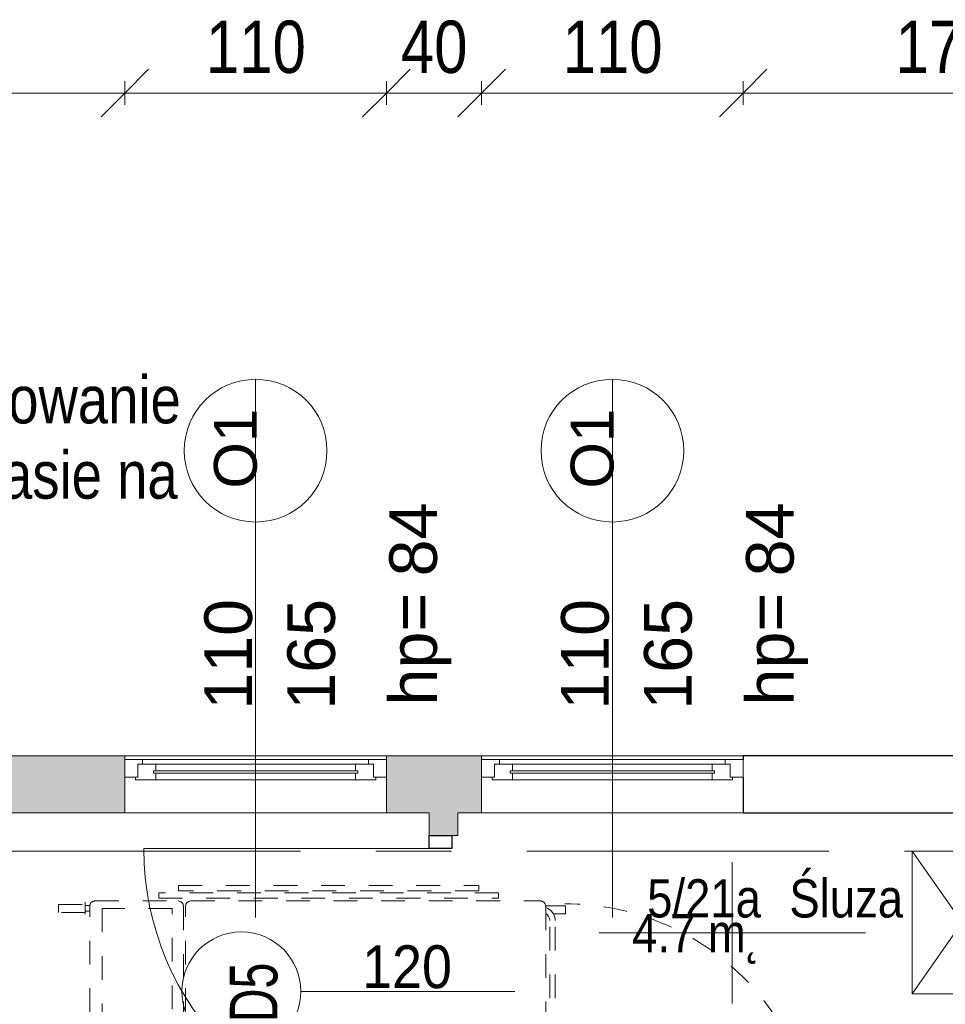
# Model space of a CAD drawing. Header units: centimetres. Extents: x -1631 to 1829, y -257 to 3158.
# Tile 114 of 128: x 113 to 502, y 2744 to 3158. Entities that reach past the tile are written whole.
import ezdxf

# ---------------------------------------------------------------- set-up
doc = ezdxf.new("R2010")
doc.units = ezdxf.units.CM
doc.linetypes.add('Kreska', pattern=[20, 10, -10])
doc.linetypes.add('Oś', pattern=[222.25, 127, -31.75, 31.75, -31.75])
for name, color, linetype, lineweight in [('A-ANNO-DIMS', 211, 'Continuous', 13), ('A-ANNO-DIMS-100', 211, 'Continuous', 13), ('A-ANNO-NOTE', 131, 'Continuous', 9), ('A-AREA-IDEN', 2, 'Continuous', 13), ('A-DETL-GENF', 92, 'Continuous', 9), ('A-DETL-MEDM', 33, 'Continuous', 13), ('A-DOOR', 31, 'Continuous', 13), ('A-GENM-HDLN', 13, 'Kreska', 9), ('A-GLAZ', 151, 'Continuous', 13), ('A-GLAZ-IDEN', 152, 'Continuous', 13), ('A-WALL', 113, 'Continuous', 13), ('A-WALL-PATT', 111, 'Continuous', 13), ('G-ANNO-TEXT', 231, 'Continuous', 13), ('Q-SPCQ', 91, 'Continuous', 9), ('Q-SPCQ-HDLN', 91, 'Kreska', 9), ('S-GRID', 1, 'Continuous', 13)]:
    doc.layers.add(name, color=color, linetype=linetype, lineweight=lineweight)
doc.styles.add('Arial', font='arial.ttf', dxfattribs={"width": 0.9, "height": 18})
doc.styles.add('Arial Narrow_1', font='ARIALN.TTF', dxfattribs={"height": 22})
doc.styles.add('Arial Narrow_3', font='ARIALN.TTF', dxfattribs={"height": 20})
doc.styles.add('Arial_1', font='arial.ttf', dxfattribs={"width": 0.7, "height": 20})
doc.styles.add('Arial_10', font='arial.ttf', dxfattribs={"height": 20})
doc.styles.add('Arial_11', font='arial.ttf', dxfattribs={"width": 0.85, "height": 23})
doc.styles.add('Arial_13', font='arial.ttf', dxfattribs={"height": 0.2})
doc.styles.add('Arial_8', font='arial.ttf', dxfattribs={"height": 18})
doc.dimstyles.new('Diagonal_1_100__0_1_', dxfattribs={"dimscale": 30.48, "dimtxt": 22.515481, "dimasz": 0.656168, "dimexe": 0.164042, "dimexo": 0.0625, "dimgap": 0.065617, "dimtad": 1, "dimdec": 1, "dimrnd": 0.1, "dimdsep": 46, "dimtxsty": 'Arial Narrow_1', "dimblk1": 'OBLIQUE', "dimblk2": 'OBLIQUE', "dimsah": 1, "dimcen": 0.09, "dimazin": 0, "dimtfac": 1, "dimtdec": 4, "dimtix": 1, "dimtmove": 0, "dimatfit": 3, "dimfxl": 0.164042, "dimfxlon": 1, "dimtvp": 1, "dimtolj": 1, "dimtzin": 0, "dimarcsym": 2})

# ---------------------------------------------------------------- blocks, each defined once
blk = doc.blocks.new('Szafa - 42 cm-2361941-5_piętro III __10_50 m_ - stan projektowany')
at = {"layer": 'Q-SPCQ'}
for p, q in [((42.5, 48), (-17.5, 6)), ((-17.5, 48), (42.5, 6)), ((-17.5, 6), (-17.5, 48)), ((-17.5, 48), (42.5, 48)), ((42.5, 48), (42.5, 6))]:
    blk.add_line(p, q, dxfattribs=at)
blk = doc.blocks.new('DRZWI 1S - automatyczna etykieta - Drzwi 120-2381491-5_piętro III __10_50 m_ - stan projektowany')
at = {"layer": 'A-DETL-GENF'}
for p, q in [((-65.5, 6), (-65.5, -3.5)), ((-60, 6), (-65.5, 6)), ((-60, -3.5), (-60, 6)), ((65.5, 6), (60, 6)), ((60, 6), (60, -3.5)), ((65.5, -3.5), (65.5, 6)), ((-65.5, -3.5), (-60, -3.5)), ((60, -3.5), (65.5, -3.5))]:
    blk.add_line(p, q, dxfattribs=at)
at = {"layer": 'A-DETL-MEDM', "lineweight": 25}
for p, q in [((-60, 6), (-65.5, 6)), ((-65.5, 6), (-65.5, -3.5)), ((-60, -3.5), (-60, 6)), ((60, -3.5), (60, 6)), ((60, 6), (65.5, 6)), ((65.5, 6), (65.5, -3.5)), ((-65.5, -3.5), (-60, -3.5)), ((65.5, -3.5), (60, -3.5))]:
    blk.add_line(p, q, dxfattribs=at)
at = {"layer": 'A-DOOR'}
blk.add_line((60, 6), (60, 126), dxfattribs=at)
blk.add_arc((60, 6), 120, 90, 180, dxfattribs=at)
blk = doc.blocks.new('Łóżko transportowe - łóżko PRAWY SKRĘT-2406520-5_piętro III __10_50 m_ - stan projektowany')
at = {"layer": 'A-GENM-HDLN'}
for p, q in [((-211, -72.67), (-207.66, -72.67)), ((-211, -81.04), (-211, -72.67)), ((-207.66, -72.67), (-207.66, -77.83)), ((-149.44, -72.67), (-149.44, -77.72)), ((-146.11, -72.67), (-149.44, -72.67)), ((-146.11, -81.04), (-146.11, -72.67)), ((-152.16, -77.04), (-204.76, -77.04)), ((-210.71, -81.04), (-146.11, -81.04)), ((-152.16, -79.34), (-204.76, -79.34)), ((-213.01, -230.22), (-213.01, -83.34)), ((-144.01, -83.34), (-144.01, -230.22)), ((-214.13, -100.83), (-216.43, -100.83)), ((-216.43, -100.83), (-216.43, -243.73)), ((-214.13, -243.73), (-214.13, -100.83)), ((-142.2, -101.09), (-139.9, -101.09)), ((-142.2, -243.73), (-142.2, -101.09)), ((-139.9, -101.09), (-139.9, -243.73)), ((-219.53, -109.11), (-217.23, -109.11)), ((-219.53, -235.46), (-219.53, -109.11)), ((-217.23, -109.11), (-217.23, -235.46)), ((-138.89, -109.11), (-138.89, -235.46)), ((-136.59, -109.11), (-138.89, -109.11)), ((-136.59, -235.46), (-136.59, -109.11)), ((-217.23, -235.46), (-219.53, -235.46)), ((-213.01, -270.47), (-213.01, -235.61)), ((-146.31, -232.52), (-210.71, -232.52)), ((-210.71, -233.31), (-146.31, -233.31)), ((-144.01, -235.61), (-144.01, -270.47)), ((-138.89, -235.46), (-136.59, -235.46)), ((-147.5, -238.03), (-209.87, -238.03)), ((-209.87, -238.03), (-209.87, -267.5)), ((-147.5, -267.5), (-147.5, -238.03)), ((-216.43, -243.73), (-214.13, -243.73)), ((-139.9, -243.73), (-142.2, -243.73)), ((-209.87, -267.5), (-147.5, -267.5)), ((-146.31, -272.77), (-210.71, -272.77)), ((-148.67, -274.65), (-148.67, -272.75)), ((-146.35, -274.65), (-146.35, -272.75)), ((-211.54, -285.9), (-211.54, -274.65)), ((-208.23, -274.65), (-208.23, -285.9)), ((-150.17, -274.65), (-145.11, -274.65)), ((-149.14, -285.9), (-149.14, -274.65)), ((-145.83, -274.65), (-145.83, -285.9)), ((-208.23, -285.9), (-211.54, -285.9)), ((-145.83, -285.9), (-149.14, -285.9))]:
    blk.add_line(p, q, dxfattribs=at)
for centre, radius, start, end in [((-152.16, -82.79), 5.75, 17.7326, 90), ((-210.71, -83.34), 2.3, 90, 180), ((-152.16, -82.79), 3.45, 30.5058, 90), ((-146.31, -83.34), 2.3, 0, 90), ((-146.31, -230.22), 2.3, 270, 0), ((-146.31, -235.61), 2.3, 0, 90), ((-210.71, -270.47), 2.3, 180, 270), ((-146.31, -270.47), 2.3, 270, 0)]:
    blk.add_arc(centre, radius, start, end, dxfattribs=at)
at = {"layer": 'Q-SPCQ'}
for p, q in [((-63.94, 37.92), (-63.94, 35.62)), ((78.96, 37.92), (-63.94, 37.92)), ((-55.67, 38.72), (-55.67, 41.02)), ((-55.67, 41.02), (70.69, 41.02)), ((70.69, 38.72), (-55.67, 38.72)), ((70.69, 41.02), (70.69, 38.72)), ((78.96, 35.62), (78.96, 37.92)), ((-94.86, 34.06), (-94.86, 29)), ((-90.67, 34.5), (-55.81, 34.5)), ((-63.94, 35.62), (78.96, 35.62)), ((-50.42, 34.5), (96.46, 34.5)), ((-23.49, 33.12), (-21.22, 5.81)), ((-106.11, 29.72), (-106.11, 33.03)), ((-106.11, 33.03), (-94.86, 33.03)), ((-94.86, 29.72), (-106.11, 29.72)), ((-94.86, 32.56), (-92.95, 32.56)), ((-94.86, 30.24), (-92.95, 30.24)), ((-92.97, -32.2), (-92.97, 32.2)), ((-87.7, 31.37), (-87.7, -31)), ((-58.24, 31.37), (-87.7, 31.37)), ((-58.24, 12.56), (-58.24, 31.37)), ((-53.51, 32.2), (-53.51, 14.3)), ((-52.72, 15.13), (-52.72, 32.2)), ((-43.95, 26.18), (-41.4, 29.24)), ((-41.4, 29.24), (-37.87, 30.32)), ((-37.87, 30.32), (-32.38, 29.92)), ((-32.38, 29.92), (-23.14, 28.89)), ((98.76, 32.49), (107.12, 32.49)), ((98.76, 32.2), (98.76, -32.4)), ((107.12, 29.16), (101.97, 29.16)), ((107.12, 32.49), (107.12, 29.16)), ((-45.79, 21.48), (-43.95, 26.18)), ((100.45, -26.34), (100.45, 26.25)), ((102.75, -26.34), (102.75, 26.25)), ((114.56, 25.24), (114.03, 24.44)), ((115.35, 26.3), (114.56, 25.24)), ((115.88, 27.09), (115.35, 26.3)), ((117.47, 28.15), (115.88, 27.09)), ((118.27, 28.69), (117.47, 28.15)), ((120.12, 28.95), (118.27, 28.69)), ((121.45, 28.95), (120.12, 28.95)), ((123.04, 28.95), (121.45, 28.95)), ((124.84, 28.69), (123.04, 28.95)), ((-52.06, 15.82), (-45.79, 21.48)), ((114.03, 24.44), (114.03, 23.91)), ((114.03, 23.91), (114.08, 23.1)), ((114.08, 23.1), (114.32, 22.25)), ((114.32, 22.25), (114.71, 21.57)), ((114.71, 21.57), (114.98, 21.19)), ((114.98, 21.19), (115.23, 20.92)), ((115.23, 20.92), (115.48, 20.74)), ((123.91, 21.37), (124.1, 21)), ((-79.79, 17.34), (-71, 17.03)), ((-75.29, 17.28), (-78.02, 15.16)), ((-71, 17.03), (-65.71, 15.12)), ((-30.17, 17.16), (-29.39, 13.18)), ((147.83, 18.1), (147.96, 17.02)), ((147.96, 17.02), (148.22, 15.7)), ((-85.46, 8.14), (-83.75, 12.89)), ((-83.75, 12.89), (-81.46, 16.46)), ((-78.02, 15.16), (-79.32, 12.25)), ((-65.71, 15.12), (-60.22, 12.25)), ((-55.38, 12.34), (-52.06, 15.82)), ((-29.39, 13.18), (-27.6, 10.36)), ((148.22, 15.7), (148.49, 14.64)), ((148.49, 14.64), (149.02, 12.25)), ((-79.32, 12.25), (-79.3, 7.78)), ((-70.43, 12.29), (-71.36, 9.94)), ((-60.22, 12.25), (-57.47, 9.74)), ((-59.96, 11.91), (-56.86, 11.75)), ((-57.47, 9.74), (-56.99, 4.53)), ((-27.6, 10.36), (-27.43, 6.67)), ((149.02, 12.25), (149.28, 10.66)), ((149.28, 10.66), (149.55, 8.54)), ((149.55, 8.54), (149.55, 6.42)), ((-85.11, 2.29), (-85.46, 8.14)), ((-80.57, 2.56), (-79.46, 6.57)), ((-63.14, 3.31), (-62.45, 4.98)), ((-62.45, 4.98), (-62.68, 6.92)), ((-57.02, 4.3), (-58.79, -0.56)), ((-27.43, 6.67), (-29.38, 3.26)), ((149.55, 6.42), (149.81, 4.3)), ((149.81, 4.3), (149.81, 2.44)), ((-83.81, -1.05), (-85.11, 2.29)), ((-80.05, -0.59), (-80.57, 2.56)), ((-71.99, 0.23), (-72.29, 2.75)), ((-21.88, 0.92), (-27.74, -15.16)), ((149.81, 2.44), (149.81, 0.85)), ((149.81, 0.85), (149.81, -1.27)), ((-73.74, -4.18), (-82.45, -2.21)), ((-77.94, -3.33), (-80.05, -0.59)), ((-68.13, -3.67), (-73.74, -4.18)), ((-62.1, -2.29), (-68.13, -3.67)), ((-58.79, -0.56), (-62.1, -2.29)), ((-61.75, -2.03), (-58.71, -2.66)), ((-58.24, -31), (-58.24, -3.82)), ((-57.43, -3.6), (-55.11, -7.81)), ((-28.96, -5.2), (-29.98, -1.41)), ((149.81, -1.27), (149.81, -3.39)), ((-55.11, -7.81), (-50.47, -14.88)), ((-30.06, -8.73), (-28.96, -5.2)), ((102.27, -8.97), (97.21, -8.16)), ((104.13, -7.98), (104.02, -8.17)), ((111.94, -13.19), (104.98, -7.83)), ((-53.51, -10.24), (-53.51, -32.2)), ((-52.72, -32.2), (-52.72, -11.45)), ((-34.27, -14.65), (-32.51, -11)), ((-32.51, -11), (-30.06, -8.73)), ((96.55, -8.81), (97.4, -14.24)), ((-50.47, -14.88), (-49.89, -19.88)), ((98.63, -15.63), (108.86, -18.54)), ((149.28, -16.38), (149.02, -17.7)), ((-49.89, -19.88), (-48.19, -23.49)), ((-28.42, -18.63), (-29.07, -34.66)), ((148.49, -20.09), (147.92, -21.46)), ((148.75, -18.76), (148.49, -20.09)), ((149.02, -17.7), (148.75, -18.76)), ((-48.19, -23.49), (-45.06, -25.43)), ((146.1, -24.33), (145.31, -25.13)), ((147.16, -22.74), (146.1, -24.33)), ((147.92, -21.46), (147.08, -22.85)), ((-94.86, -28.33), (-94.86, -33.39)), ((-45.06, -25.43), (-39.64, -26.44)), ((-39.64, -26.44), (-28.8, -28.02)), ((127.81, -27.51), (125.69, -27.25)), ((129.93, -27.78), (127.81, -27.51)), ((131.79, -27.78), (129.93, -27.78)), ((132.4, -27.81), (131.79, -27.78)), ((137.62, -27.78), (135.76, -28.04)), ((139.47, -27.51), (137.62, -27.78)), ((141.59, -26.98), (139.47, -27.51)), ((142.92, -26.45), (141.59, -26.98)), ((144.25, -25.92), (142.92, -26.45)), ((145.31, -25.13), (144.25, -25.92)), ((-106.11, -32.67), (-106.11, -29.36)), ((-106.11, -29.36), (-94.86, -29.36)), ((-94.86, -32.67), (-106.11, -32.67)), ((-94.86, -29.83), (-92.95, -29.83)), ((-94.86, -32.16), (-92.95, -32.16)), ((-87.7, -31), (-58.24, -31)), ((98.76, -32.4), (107.12, -32.4)), ((107.12, -29.06), (102.07, -29.06)), ((107.12, -32.4), (107.12, -29.06)), ((-55.81, -34.5), (-90.67, -34.5)), ((-63.94, -38.61), (-63.94, -36.31)), ((-63.94, -36.31), (78.7, -36.31)), ((96.46, -34.5), (-50.42, -34.5)), ((78.7, -36.31), (78.7, -38.61)), ((78.7, -38.61), (-63.94, -38.61)), ((-55.67, -39.61), (-55.67, -41.91)), ((70.69, -39.61), (-55.67, -39.61)), ((70.69, -41.91), (70.69, -39.61)), ((-55.67, -41.91), (70.69, -41.91)), ((-211.07, -274.65), (-211.07, -272.74)), ((-208.75, -274.65), (-208.75, -272.75)), ((-212.57, -274.65), (-207.51, -274.65))]:
    blk.add_line(p, q, dxfattribs=at)
for centre, radius, start, end in [((-90.67, 32.2), 2.3, 90, 180), ((-55.81, 32.2), 2.3, 360, 90), ((-50.42, 32.2), 2.3, 90, 180), ((96.46, 32.2), 2.3, 360, 90), ((97, 26.25), 5.75, 360, 72.2674), ((97, 26.25), 3.45, 360, 59.4942), ((114.45, 26.3), 10.67, 332.4303, 17.0256), ((135.37, -72.1), 102.08, 84.1616, 96.0296), ((155.31, -5.05), 35.87, 106.259, 128.4942), ((147.02, 24.57), 5.12, 53.3457, 110.0357), ((147.85, 25.78), 3.66, 334.0102, 52.4708), ((118.49, 37.03), 16.57, 259.523, 289.0823), ((127.32, 11.76), 9.78, 68.046, 109.2287), ((137.61, 13.35), 10, 86.6496, 169.8675), ((136.81, -0.41), 23.79, 75.7422, 86.6496), ((142.07, 16.76), 5.92, 13.0754, 84.1902), ((163.14, 13.71), 15.93, 138.9112, 164.0086), ((-79.85, 15.43), 1.91, 88.013, 147.341), ((153.18, 10.57), 25.82, 169.8675, 185.4386), ((-56.76, 13.66), 1.91, 267.0558, 316.4033), ((133.26, -12.2), 20.9, 95.7555, 107.4934), ((133.4, -5.54), 14.31, 49.021, 98.976), ((-32.69, 4.86), 11.5, 339.9773, 4.7513), ((131.67, -10.77), 19.09, 104.2457, 129.8189), ((137.97, -0.27), 7.34, 8.3566, 49.021), ((123.87, -1.49), 6.97, 129.3765, 229.136), ((137.33, 0.4), 7.91, 309.1031, 2.8416), ((-82.03, -0.35), 1.91, 201.3338, 257.3013), ((-59.1, -4.53), 1.91, 28.911, 78.2584), ((79.86, -7.33), 70.06, 352.5069, 3.2247), ((97.11, -8.72), 0.576, 80.8461, 188.9292), ((102.55, -7.27), 1.73, 260.8461, 328.5399), ((104.62, -8.28), 0.576, 52.4244, 148.5399), ((129.04, 4.7), 15.03, 229.6853, 259.0191), ((129.04, 12.28), 22.38, 279.3994, 306.3925), ((128, 26.42), 36.52, 267.1297, 277.2298), ((34.66, -39.09), 97.15, 9.5267, 17.2664), ((-16.93, -19.09), 11.5, 159.9773, 177.6993), ((99.11, -13.97), 1.73, 188.9292, 254.1509), ((61.3, 12.26), 56.78, 325.6186, 334.1985), ((127.86, 18.05), 34.19, 243.1615, 271.9722), ((139.83, 31.24), 60.07, 238.1847, 249.7735), ((136.25, -23.47), 5.8, 175.4525, 229.6854), ((97, -26.34), 3.45, 300.5058, 360), ((97, -26.34), 5.75, 287.7326, 360), ((133.88, 9.76), 37.9, 246.9882, 257.5224), ((134.62, -17.47), 10.63, 258.4769, 276.1668), ((-90.67, -32.2), 2.3, 180, 270), ((-55.81, -32.2), 2.3, 270, 0), ((-50.42, -32.2), 2.3, 180, 270), ((96.46, -32.2), 2.3, 270, 0), ((-204.76, -82.79), 5.75, 90, 162.2674), ((-204.76, -82.79), 3.45, 90, 149.4942), ((-210.71, -230.22), 2.3, 180, 270), ((-210.71, -235.61), 2.3, 90, 180)]:
    blk.add_arc(centre, radius, start, end, dxfattribs=at)
at = {"layer": 'Q-SPCQ-HDLN'}
for centre, radius, end in [((-106.11, -72.67), 105.71, 180.198), ((-106.11, -72.67), 40, 180), ((-28.77, -150.01), 105.71, 180.198)]:
    blk.add_arc(centre, radius, 90, end, dxfattribs=at)
blk = doc.blocks.new('Okno - automatyczna etykieta - 110x165 _projektowane_-2619627-5_piętro III __10_50 m_ - stan projektowany')
at = {"layer": 'A-GLAZ'}
for p, q in [((-55, -3), (-49.5, -3)), ((-55, -10.5), (-55, -3)), ((-50.5, -2), (-42, -2)), ((-50.5, -3), (-50.5, -2)), ((-49.5, -3), (-50.5, -3)), ((-49.5, -8.5), (-49.5, -3)), ((-49.5, -3), (-49.5, -8.5)), ((-42, -2), (-42, -4.75)), ((42, -2), (-42, -2)), ((42, -2), (50.5, -2)), ((42, -4.75), (42, -2)), ((49.5, -3), (49.5, -8.5)), ((50.5, -3), (49.5, -3)), ((49.5, -3), (55, -3)), ((49.5, -8.5), (49.5, -3)), ((50.5, -2), (50.5, -3)), ((55, -3), (55, -10.5)), ((-43, -5.75), (-43, -4.75)), ((-43, -4.75), (43, -4.75)), ((-43, -4.75), (-43, -5.75)), ((-42, -4.75), (-43, -4.75)), ((43, -5.75), (-43, -5.75)), ((-43, -5.75), (-42, -5.75)), ((-42, -5.75), (-42, -8.5)), ((43, -4.75), (42, -4.75)), ((42, -5.75), (43, -5.75)), ((42, -8.5), (42, -5.75)), ((43, -4.75), (43, -5.75)), ((43, -5.75), (43, -4.75)), ((-47.5, -10.5), (-55, -10.5)), ((-55, -10.5), (55, -10.5)), ((-42, -8.5), (-49.5, -8.5)), ((-49.5, -8.5), (-47.5, -8.5)), ((-47.5, -8.5), (-47.5, -10.5)), ((47.5, -10.5), (-47.5, -10.5)), ((42, -8.5), (-42, -8.5)), ((49.5, -8.5), (42, -8.5)), ((47.5, -8.5), (49.5, -8.5)), ((47.5, -10.5), (47.5, -8.5)), ((55, -10.5), (47.5, -10.5))]:
    blk.add_line(p, q, dxfattribs=at)
blk = doc.blocks.new('METKA_POMIESZCZENIA2 - Rozbudowana krótka - bez ramki-2403173-5_piętro III __10_50 m_ - stan projektowany')
at = {"layer": 'A-AREA-IDEN'}
for p, q in [((0, 0.425), (0, 0)), ((0.0976, 0), (-0.8, 0)), ((-0.8, 0), (0.8, 0)), ((0, 0), (0, -0.425))]:
    blk.add_line(p, q, dxfattribs=at)
blk = doc.blocks.new('DIMBLOCK211-5_piętro III __10_50 m_ - stan projektowany')
at = {"layer": 'A-ANNO-DIMS-100', "transparency": 16777216}
for p, q in [((-12.62, 3127.02), (-2.62, 3137.02)), ((157.38, 3127.02), (167.38, 3137.02)), ((-12.62, 3122.02), (-12.62, 3132.02)), ((157.38, 3122.02), (157.38, 3132.02)), ((-12.62, 3127.02), (-22.62, 3117.02)), ((-12.62, 3127.02), (157.38, 3127.02)), ((-12.62, 3127.02), (-12.62, 3122.02)), ((157.38, 3127.02), (147.38, 3117.02)), ((157.38, 3127.02), (157.38, 3122.02))]:
    blk.add_line(p, q, dxfattribs=at)
at = {"layer": 'A-ANNO-DIMS-100', "color": 0, "transparency": 16777216, "insert": (51.47, 3157.45), "char_height": 22, "width": 50.1774, "attachment_point": 1, "line_spacing_factor": 0.974696, "style": 'Arial Narrow_1'}
blk.add_mtext('170', dxfattribs=at)
blk = doc.blocks.new('_Oblique')
at = {"color": 0, "linetype": 'ByBlock', "lineweight": -2}
blk.add_line((-0.5, -0.5), (0.5, 0.5), dxfattribs=at)
blk = doc.blocks.new('DIMBLOCK212-5_piętro III __10_50 m_ - stan projektowany')
at = {"layer": 'A-ANNO-DIMS-100', "transparency": 16777216}
for p, q in [((157.38, 3127.02), (167.38, 3137.02)), ((267.38, 3127.02), (277.38, 3137.02)), ((157.38, 3122.02), (157.38, 3132.02)), ((267.38, 3122.02), (267.38, 3132.02)), ((157.38, 3127.02), (147.38, 3117.02)), ((157.38, 3127.02), (267.38, 3127.02)), ((157.38, 3127.02), (157.38, 3122.02)), ((267.38, 3127.02), (257.38, 3117.02)), ((267.38, 3127.02), (267.38, 3122.02))]:
    blk.add_line(p, q, dxfattribs=at)
at = {"layer": 'A-ANNO-DIMS-100', "color": 0, "transparency": 16777216, "insert": (191.47, 3157.45), "char_height": 22, "width": 50.1774, "attachment_point": 1, "line_spacing_factor": 0.974696, "style": 'Arial Narrow_1'}
blk.add_mtext('110', dxfattribs=at)
blk = doc.blocks.new('DIMBLOCK213-5_piętro III __10_50 m_ - stan projektowany')
at = {"layer": 'A-ANNO-DIMS-100', "transparency": 16777216}
for p, q in [((267.38, 3127.02), (277.38, 3137.02)), ((307.38, 3127.02), (317.38, 3137.02)), ((267.38, 3122.02), (267.38, 3132.02)), ((307.38, 3122.02), (307.38, 3132.02)), ((267.38, 3127.02), (257.38, 3117.02)), ((267.38, 3127.02), (307.38, 3127.02)), ((267.38, 3127.02), (267.38, 3122.02)), ((307.38, 3127.02), (297.38, 3117.02)), ((307.38, 3127.02), (307.38, 3122.02))]:
    blk.add_line(p, q, dxfattribs=at)
at = {"layer": 'A-ANNO-DIMS-100', "color": 0, "transparency": 16777216, "insert": (273.44, 3157.45), "char_height": 22, "width": 33.4516, "attachment_point": 1, "line_spacing_factor": 0.974696, "style": 'Arial Narrow_1'}
blk.add_mtext('40', dxfattribs=at)
blk = doc.blocks.new('DIMBLOCK214-5_piętro III __10_50 m_ - stan projektowany')
at = {"layer": 'A-ANNO-DIMS-100', "transparency": 16777216}
for p, q in [((307.38, 3127.02), (317.38, 3137.02)), ((417.38, 3127.02), (427.38, 3137.02)), ((307.38, 3122.02), (307.38, 3132.02)), ((417.38, 3122.02), (417.38, 3132.02)), ((307.38, 3127.02), (297.38, 3117.02)), ((307.38, 3127.02), (417.38, 3127.02)), ((307.38, 3127.02), (307.38, 3122.02)), ((417.38, 3127.02), (407.38, 3117.02)), ((417.38, 3127.02), (417.38, 3122.02))]:
    blk.add_line(p, q, dxfattribs=at)
at = {"layer": 'A-ANNO-DIMS-100', "color": 0, "transparency": 16777216, "insert": (341.47, 3157.45), "char_height": 22, "width": 50.1774, "attachment_point": 1, "line_spacing_factor": 0.974696, "style": 'Arial Narrow_1'}
blk.add_mtext('110', dxfattribs=at)
blk = doc.blocks.new('DIMBLOCK215-5_piętro III __10_50 m_ - stan projektowany')
at = {"layer": 'A-ANNO-DIMS-100', "transparency": 16777216}
for p, q in [((417.38, 3127.02), (427.38, 3137.02)), ((587.38, 3127.02), (597.38, 3137.02)), ((417.38, 3122.02), (417.38, 3132.02)), ((587.38, 3122.02), (587.38, 3132.02)), ((417.38, 3127.02), (407.38, 3117.02)), ((417.38, 3127.02), (587.38, 3127.02)), ((417.38, 3127.02), (417.38, 3122.02)), ((587.38, 3127.02), (577.38, 3117.02)), ((587.38, 3127.02), (587.38, 3122.02))]:
    blk.add_line(p, q, dxfattribs=at)
at = {"layer": 'A-ANNO-DIMS-100', "color": 0, "transparency": 16777216, "insert": (481.47, 3157.45), "char_height": 22, "width": 50.1774, "attachment_point": 1, "line_spacing_factor": 0.974696, "style": 'Arial Narrow_1'}
blk.add_mtext('170', dxfattribs=at)
blk = doc.blocks.new('Okno_PG_typ 100 - metka _wys_parapetu-2491532-5_piętro III __10_50 m_ - stan projektowany')
at = {"layer": 'A-GLAZ-IDEN'}
blk.add_line((0, -1.8946), (0, 0.3677), dxfattribs=at)
blk.add_circle((0, 0.0677), 0.3, dxfattribs=at)
at = {"layer": 'A-GLAZ-IDEN', "insert": (0.5622, -1.0037), "char_height": 0.2, "width": 0.4949, "attachment_point": 1, "rotation": 90, "line_spacing_factor": 0.936439, "style": 'Arial_13'}
blk.add_mtext('\\pxt6.35,12.7,19.05,25.4,31.75,38.1,44.45,50.8,57.15,63.5,69.85,76.2,82.55,88.9,95.25,101.6,107.95,114.3,120.65,127,133.35,139.7,146.05,152.4,158.75,165.1,171.45,177.8,184.15,190.5,196.85,203.2;{hp=}', dxfattribs=at)

msp = doc.modelspace()

# ---------------------------------------------------------------- hatches: boundary and pattern name
at = {"layer": 'A-WALL-PATT'}
h = msp.add_hatch(color=9, dxfattribs=at)
h.paths.add_polyline_path([(1227.38, 2824.33), (1227.38, 2848.33), (507.38, 2848.33), (507.38, 2824.33), (1203.38, 2824.33)], flags=0)
h.paths.add_polyline_path([(307.38, 2824.33), (307.38, 2848.33), (267.38, 2848.33), (267.38, 2824.33), (297.38, 2824.33)], flags=0)
h.paths.add_polyline_path([(157.38, 2824.33), (157.38, 2848.33), (-182.62, 2848.33), (-182.62, 2824.33), (142.38, 2824.33)], flags=0)
h.paths.add_polyline_path([(-332.62, 2824.33), (-292.62, 2824.33), (-292.62, 2848.33), (-332.62, 2848.33), (-332.62, 2839.33)], flags=0)
h.paths.add_polyline_path([(-532.62, 2824.33), (-532.62, 2848.33), (-1217.62, 2848.33), (-1217.62, 2824.33), (-547.62, 2824.33)], flags=0)
h = msp.add_hatch(color=9, dxfattribs=at)
h.paths.add_polyline_path([(297.38, 1852.33), (297.38, 1880.83), (285.38, 1880.83), (285.38, 1852.33), (287.38, 1852.33), (287.38, 1852.83), (296.88, 1852.83), (296.88, 1852.33)], flags=0)
h.paths.add_polyline_path([(297.38, 1971.83), (297.38, 2310.83), (285.38, 2310.83), (285.38, 1971.83)], flags=0)
h.paths.add_polyline_path([(285.38, 2411.83), (297.38, 2411.83), (297.38, 2683.83), (285.38, 2683.83), (285.38, 2452.33)], flags=0)
h.paths.add_polyline_path([(285.38, 2814.83), (297.38, 2814.83), (297.38, 2824.33), (285.38, 2824.33), (285.38, 2818.87)], flags=0)

# ---------------------------------------------------------------- linework, layer by layer
at = {"layer": 'A-ANNO-NOTE', "lineweight": 13}
msp.add_line((321.38, 2749.33), (231.38, 2749.33), dxfattribs=at)
msp.add_line((321.38, 2749.33), (231.38, 2749.33), dxfattribs=at)
msp.add_circle((206.38, 2749.33), 25, dxfattribs=at)
at = {"layer": 'A-WALL', "lineweight": 9}
for p, q in [((307.38, 2848.33), (-1252.62, 2848.33)), ((157.38, 2846.83), (157.38, 2848.33)), ((267.38, 2848.33), (267.38, 2846.83)), ((307.38, 2846.83), (307.38, 2848.33)), ((307.38, 2848.33), (417.38, 2848.33)), ((157.38, 2824.33), (157.38, 2839.33)), ((267.38, 2839.33), (267.38, 2824.33)), ((307.38, 2824.33), (307.38, 2839.33)), ((17.38, 2824.33), (285.38, 2824.33)), ((285.38, 2824.33), (285.38, 2814.83)), ((297.38, 2814.83), (297.38, 2824.33)), ((417.38, 2824.33), (297.38, 2824.33)), ((294.88, 2814.83), (297.38, 2814.83))]:
    msp.add_line(p, q, dxfattribs=at)
at = {"layer": 'A-WALL', "color": 7, "lineweight": 25}
for p, q in [((507.38, 2848.33), (417.38, 2848.33)), ((417.38, 2848.33), (417.38, 2846.83)), ((417.38, 2839.33), (417.38, 2824.33)), ((417.38, 2824.33), (507.38, 2824.33))]:
    msp.add_line(p, q, dxfattribs=at)
at = {"layer": 'S-GRID', "linetype": 'Oś'}
msp.add_line((1342.46, 2808.33), (-1368.76, 2808.33), dxfattribs=at)

# ---------------------------------------------------------------- block references
at = {"layer": 'A-AREA-IDEN', "xscale": 69.99999999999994, "yscale": 69.99999999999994, "zscale": 69.99999999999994}
msp.add_blockref('METKA_POMIESZCZENIA2 - Rozbudowana krótka - bez ramki-2403173-5_piętro III __10_50 m_ - stan projektowany', (412.78, 2773.96), dxfattribs=at)
at = {"layer": 'A-DOOR', "rotation": 89.99999999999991}
msp.add_blockref('DRZWI 1S - automatyczna etykieta - Drzwi 120-2381491-5_piętro III __10_50 m_ - stan projektowany', (291.38, 2749.33), dxfattribs=at)
at = {"layer": 'A-GLAZ', "rotation": 180}
for p in [(212.38, 2836.33), (362.38, 2836.33)]:
    msp.add_blockref('Okno - automatyczna etykieta - 110x165 _projektowane_-2619627-5_piętro III __10_50 m_ - stan projektowany', p, dxfattribs=at)
at = {"layer": 'A-GLAZ-IDEN', "xscale": 99.99999999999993, "yscale": 99.99999999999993, "zscale": 99.99999999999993}
msp.add_blockref('Okno_PG_typ 100 - metka _wys_parapetu-2491532-5_piętro III __10_50 m_ - stan projektowany', (362.38, 2969.88), dxfattribs=at)
at = {"layer": 'Q-SPCQ'}
for name, p, rotation in [('Szafa - 42 cm-2361941-5_piętro III __10_50 m_ - stan projektowany', (536.38, 2765.83), 90.00000000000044), ('Łóżko transportowe - łóżko PRAWY SKRĘT-2406520-5_piętro III __10_50 m_ - stan projektowany', (415.38, 2574.33), 270.0000000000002)]:
    msp.add_blockref(name, p, dxfattribs=dict(at, rotation=rotation))

# ---------------------------------------------------------------- texts
at = {"layer": 'A-ANNO-NOTE', "lineweight": 211, "insert": (276.05, 2759.56), "char_height": 18, "width": 38.07, "attachment_point": 5, "line_spacing_factor": 0.936439, "style": 'Arial'}
msp.add_mtext('\\pxqc,t6.35,12.7,19.05,25.4,31.75,38.1,44.45,50.8,57.15,63.5,69.85,76.2,82.55,88.9,95.25,101.6,107.95,114.3,120.65,127,133.35,139.7,146.05,152.4,158.75,165.1,171.45,177.8,184.15,190.5,196.85,203.2;{120}', dxfattribs=at)
at = {"layer": 'A-ANNO-NOTE', "lineweight": 211, "insert": (211.67, 2748.9), "char_height": 20, "width": 25.97, "attachment_point": 5, "rotation": 90, "line_spacing_factor": 0.936439, "style": 'Arial_1'}
msp.add_mtext('\\pxqc,t4.445,8.89,13.335,17.78,22.225,26.67,31.115,35.56,40.005,44.45,48.895,53.34,57.785,62.23,66.675,71.12,75.565,80.01,84.455,88.9,93.345,97.79,102.235,106.68,111.125,115.57,120.015,124.46,128.905,133.35,137.795,142.24;{D5}', dxfattribs=at)
at = {"layer": 'A-AREA-IDEN', "char_height": 16.1, "line_spacing_factor": 0.936439, "style": 'Arial_11'}
for s, insert, width, attachment_point in [('\\pt84.99995,169.9999,255.00008,340.00003,424.99998,509.99993,595.00011,680.00006,765.00001,849.99996,934.99991,1020.00009,1105.00004,1189.99999,1274.99994,1359.99989,1445.00007,1530.00002,1614.99997,1699.99992,1785.0001,1870.00005,1955,2039.99995,2124.9999,2210.00008,2295.00003,2379.99998,2464.99993,2550.00011,2635.00006,2720.00001;Śluza', (436.81, 2780.17), 47.6, 7), ('\\pxqr,t3.69565,7.3913,11.08696,14.78261,18.47826,22.17391,25.86957,29.56522,33.26087,36.95652,40.65217,44.34783,48.04348,51.73913,55.43478,59.13043,62.82609,66.52174,70.21739,73.91304,77.6087,81.30435,85,88.69565,92.3913,96.08696,99.78261,103.47826,107.17391,110.86957,114.56522,118.26087;{5/21a}', (424.85, 2780.17), 47.6, 9), ('\\pt84.99995,169.9999,255.00008,340.00003,424.99998,509.99993,595.00011,680.00006,765.00001,849.99996,934.99991,1020.00009,1105.00004,1189.99999,1274.99994,1359.99989,1445.00007,1530.00002,1614.99997,1699.99992,1785.0001,1870.00005,1955,2039.99995,2124.9999,2210.00008,2295.00003,2379.99998,2464.99993,2550.00011,2635.00006,2720.00001;4.7 m˛', (424.85, 2781.84), 53.55, 3)]:
    msp.add_mtext(s, dxfattribs=dict(at, insert=insert, width=width, attachment_point=attachment_point))
at = {"layer": 'A-GLAZ-IDEN', "rotation": 90, "line_spacing_factor": 0.936439}
for s, insert, char_height, width, attachment_point, style in [('\\pxqc,t7.05556,14.11111,21.16667,28.22222,35.27778,42.33333,49.38889,56.44444,63.5,70.55556,77.61111,84.66667,91.72222,98.77778,105.83333,112.88889,119.94444,127,134.05556,141.11111,148.16667,155.22222,162.27778,169.33333,176.38889,183.44444,190.5,197.55556,204.61111,211.66667,218.72222,225.77778;{O1}', (353.99, 2977.47), 18, 33.7, 5, 'Arial_8'), ('\\pxt6.35,12.7,19.05,25.4,31.75,38.1,44.45,50.8,57.15,63.5,69.85,76.2,82.55,88.9,95.25,101.6,107.95,114.3,120.65,127,133.35,139.7,146.05,152.4,158.75,165.1,171.45,177.8,184.15,190.5,196.85,203.2;{84}', (268.6, 2923.79), 20, 32.4, 1, 'Arial_10'), ('\\pxt6.35,12.7,19.05,25.4,31.75,38.1,44.45,50.8,57.15,63.5,69.85,76.2,82.55,88.9,95.25,101.6,107.95,114.3,120.65,127,133.35,139.7,146.05,152.4,158.75,165.1,171.45,177.8,184.15,190.5,196.85,203.2;{84}', (418.6, 2923.79), 20, 32.4, 1, 'Arial_10'), ('\\pxqc,t6.35,12.7,19.05,25.4,31.75,38.1,44.45,50.8,57.15,63.5,69.85,76.2,82.55,88.9,95.25,101.6,107.95,114.3,120.65,127,133.35,139.7,146.05,152.4,158.75,165.1,171.45,177.8,184.15,190.5,196.85,203.2;{165}', (235.86, 2891), 20, 48.3, 5, 'Arial_10'), ('\\pxqc,t6.35,12.7,19.05,25.4,31.75,38.1,44.45,50.8,57.15,63.5,69.85,76.2,82.55,88.9,95.25,101.6,107.95,114.3,120.65,127,133.35,139.7,146.05,152.4,158.75,165.1,171.45,177.8,184.15,190.5,196.85,203.2;{110}', (350.98, 2891), 20, 48.3, 5, 'Arial_10'), ('\\pxqc,t6.35,12.7,19.05,25.4,31.75,38.1,44.45,50.8,57.15,63.5,69.85,76.2,82.55,88.9,95.25,101.6,107.95,114.3,120.65,127,133.35,139.7,146.05,152.4,158.75,165.1,171.45,177.8,184.15,190.5,196.85,203.2;{165}', (385.86, 2891), 20, 48.3, 5, 'Arial_10')]:
    msp.add_mtext(s, dxfattribs=dict(at, insert=insert, char_height=char_height, width=width, attachment_point=attachment_point, style=style))
at = {"layer": 'G-ANNO-TEXT', "color": 1, "insert": (-150.17, 3008.12), "char_height": 20, "width": 342, "attachment_point": 1, "line_spacing_factor": 0.949189, "style": 'Arial Narrow_3', "bg_fill": 3, "box_fill_scale": 1.25, "bg_fill_color": 256, "bg_fill_true_color": 13158600, "bg_fill_transparency": 0}
msp.add_mtext('\\pt127,254,381,508,635,762,889,1016,1143,1270,1397,1524,1651,1778,1905,2032,2159,2286,2413,2540,2667,2794,2921,3048,3175,3302,3429,3556,3683,3810,3937,4064;należy uwzględnić zastosowanie wełny mineralnej w tym pasie na elewacji', dxfattribs=at)

# ---------------------------------------------------------------- dimensions: what is measured, and where the dimension line sits
at = {"layer": 'A-ANNO-DIMS'}
for base, p1, p2, override, picture, middle in [((157.38, 3127.02), (-12.62, 3122.02), (157.38, 3122.02), {"dimpost": '<>', "dimfxl": 170}, 'DIMBLOCK211-5_piętro III __10_50 m_ - stan projektowany', (72.38, 3140.25)), ((267.38, 3127.02), (157.38, 3122.02), (267.38, 3122.02), {"dimpost": '<>', "dimfxl": 110}, 'DIMBLOCK212-5_piętro III __10_50 m_ - stan projektowany', (212.38, 3140.25)), ((307.38, 3127.02), (267.38, 3122.02), (307.38, 3122.02), {"dimpost": '<>', "dimfxl": 40}, 'DIMBLOCK213-5_piętro III __10_50 m_ - stan projektowany', (287.38, 3140.25)), ((417.38, 3127.02), (307.38, 3122.02), (417.38, 3122.02), {"dimpost": '<>', "dimfxl": 110}, 'DIMBLOCK214-5_piętro III __10_50 m_ - stan projektowany', (362.38, 3140.25)), ((587.38, 3127.02), (417.38, 3122.02), (587.38, 3122.02), {"dimpost": '<>', "dimfxl": 170}, 'DIMBLOCK215-5_piętro III __10_50 m_ - stan projektowany', (502.38, 3140.25))]:
    dim = msp.add_linear_dim(base=base, p1=p1, p2=p2, dimstyle='Diagonal_1_100__0_1_', override=override, dxfattribs=at)
    dim.commit()
    dim.dimension.update_dxf_attribs({"geometry": picture, "text_midpoint": middle})

# ---------------------------------------------------------------- next in the draw order: block references
at = {"layer": 'A-GLAZ-IDEN', "xscale": 99.99999999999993, "yscale": 99.99999999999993, "zscale": 99.99999999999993}
msp.add_blockref('Okno_PG_typ 100 - metka _wys_parapetu-2491532-5_piętro III __10_50 m_ - stan projektowany', (212.38, 2969.88), dxfattribs=at)

# ---------------------------------------------------------------- next in the draw order: texts
at = {"layer": 'A-GLAZ-IDEN', "attachment_point": 5, "rotation": 90, "line_spacing_factor": 0.936439}
for s, insert, char_height, width, style in [('\\pxqc,t7.05556,14.11111,21.16667,28.22222,35.27778,42.33333,49.38889,56.44444,63.5,70.55556,77.61111,84.66667,91.72222,98.77778,105.83333,112.88889,119.94444,127,134.05556,141.11111,148.16667,155.22222,162.27778,169.33333,176.38889,183.44444,190.5,197.55556,204.61111,211.66667,218.72222,225.77778;{O1}', (203.99, 2977.47), 18, 33.7, 'Arial_8'), ('\\pxqc,t6.35,12.7,19.05,25.4,31.75,38.1,44.45,50.8,57.15,63.5,69.85,76.2,82.55,88.9,95.25,101.6,107.95,114.3,120.65,127,133.35,139.7,146.05,152.4,158.75,165.1,171.45,177.8,184.15,190.5,196.85,203.2;{110}', (200.98, 2891), 20, 48.3, 'Arial_10')]:
    msp.add_mtext(s, dxfattribs=dict(at, insert=insert, char_height=char_height, width=width, style=style))

doc.saveas('drawing.dxf')
